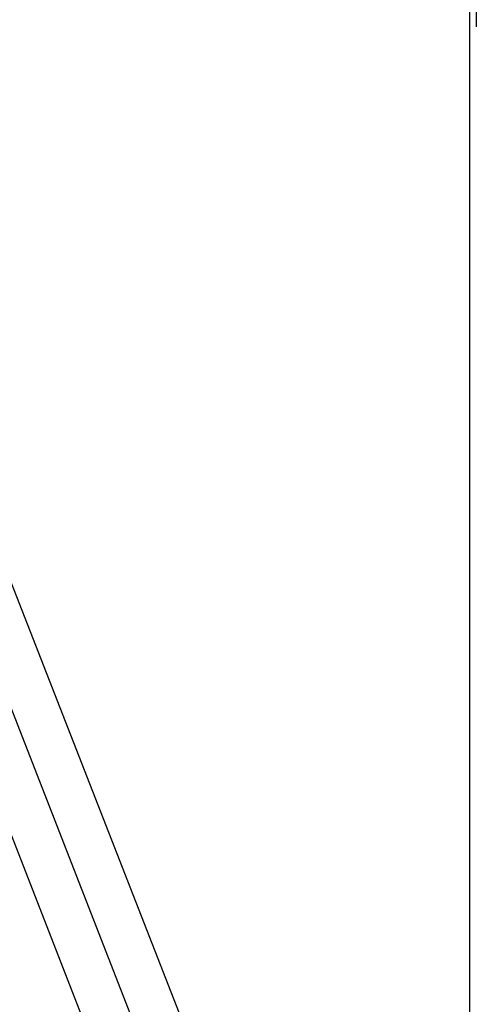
# Model space of a CAD drawing. Header units: inches. Extents: x 0 to 283, y 0 to 183.
# Tile 95 of 116: x 159.636 to 159.827, y 93.493 to 93.907. Entities that reach past the tile are written whole.
import ezdxf

# ---------------------------------------------------------------- set-up
doc = ezdxf.new("R2010")
doc.units = ezdxf.units.IN
doc.header["$LTSCALE"] = 15.583333
doc.header["$MEASUREMENT"] = 0
doc.linetypes.add('HIDDEN', pattern=[0.2, 0.1, -0.1])
doc.layers.add('DEFAULT_2', color=8, linetype='HIDDEN')

msp = doc.modelspace()

# ---------------------------------------------------------------- linework, layer by layer
at = {"layer": 'DEFAULT_2', "color": 8, "linetype": 'HIDDEN'}
for p, q in [((159.82711, 95.46184), (159.82711, 92.01184)), ((159.82423, 94.86584), (159.82423, 91.81084)), ((159.6178, 93.70623), (159.80885, 93.21715)), ((159.59983, 93.69921), (159.79088, 93.21013)), ((159.59931, 93.64751), (159.75806, 93.24111))]:
    msp.add_line(p, q, dxfattribs=at)

doc.saveas('drawing.dxf')
